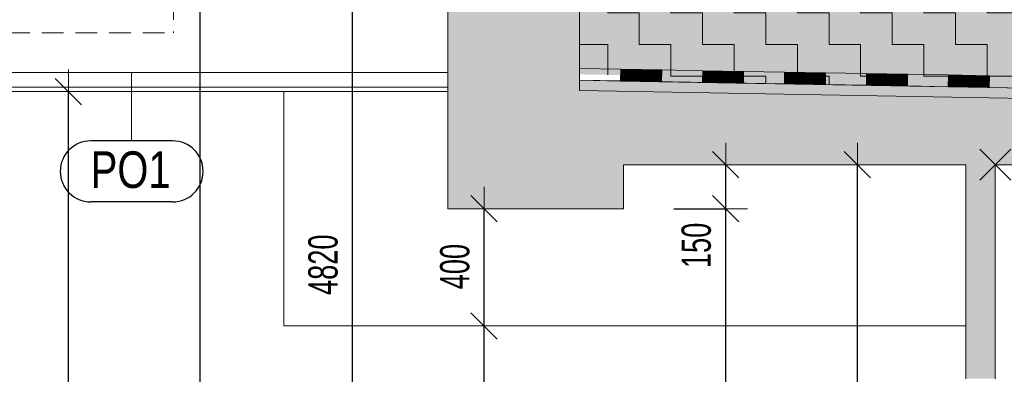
# Model space of a CAD drawing. Header units: millimetres. Extents: x 29003 to 60673, y -60985 to 17010.
# Tile 25 of 128: x 37843 to 41207, y -33525 to -32315. Entities that reach past the tile are written whole.
import ezdxf

# ---------------------------------------------------------------- set-up
doc = ezdxf.new("R2010")
doc.units = ezdxf.units.MM
doc.header["$PDMODE"] = 65
doc.linetypes.add('JIS_02_1.2', pattern=[115, 75, -40])
for name, color, linetype, lineweight in [('XR$1$ŘEZY_1', 7, 'Continuous', 25), ('XR$2$ŘEZY - KOTY_ TEXTY_1', 7, 'Continuous', 25), ('XR$3$ŘEZY - FILING_1', 7, 'Continuous', 25)]:
    doc.layers.add(name, color=color, linetype=linetype, lineweight=lineweight)
doc.styles.add('ARIAL', font='ARIAL.TTF')
doc.styles.add('ARIALNARROW', font='ARIALN.TTF')
doc.dimstyles.new('DIMSTYLE_4', dxfattribs={"dimtxt": 100, "dimasz": 150, "dimexe": 0, "dimexo": 0, "dimgap": 50, "dimtad": 2, "dimdec": 0, "dimrnd": 5, "dimzin": 12, "dimdsep": 46, "dimtxsty": 'ARIALNARROW', "dimblk1": 'ALL_ML_STRICH', "dimblk2": 'ALL_ML_STRICH', "dimsah": 1, "dimcen": 0, "dimclrd": 6, "dimclre": 6, "dimclrt": 6, "dimadec": 0, "dimazin": 0, "dimtfac": 1, "dimtdec": 0, "dimtix": 1, "dimtmove": 2, "dimatfit": 3, "dimfxl": 0, "dimtzin": 0, "dimlwd": 0, "dimlwe": 13, "dimarcsym": 0})
doc.dimstyles.new('DIMSTYLE_5', dxfattribs={"dimtxt": 100, "dimasz": 150, "dimexe": 0, "dimexo": 0, "dimgap": 50, "dimtad": 2, "dimdec": 0, "dimrnd": 5, "dimzin": 12, "dimdsep": 46, "dimtxsty": 'ARIALNARROW', "dimblk1": 'ALL_ML_STRICH', "dimblk2": 'ALL_ML_STRICH', "dimsah": 1, "dimcen": 0, "dimclrd": 6, "dimclre": 6, "dimclrt": 6, "dimadec": 0, "dimazin": 0, "dimtfac": 1, "dimtdec": 0, "dimtix": 1, "dimtmove": 2, "dimatfit": 3, "dimfxl": 0, "dimtvp": 1.2, "dimtzin": 0, "dimlwd": 0, "dimlwe": 13, "dimarcsym": 0})

# ---------------------------------------------------------------- blocks, each defined once
blk = doc.blocks.new('VZOROVÁ ČÁRA_29')
at = {"layer": 'XR$1$ŘEZY_1', "color": 7, "linetype": 'Continuous', "lineweight": 13}
for p, q in [((39896.6, -32484), (39895.9, -32524)), ((39896.6, -32484), (40036.5, -32486.5)), ((39896.6, -32484), (40036.5, -32486.5)), ((39896.6, -32484), (40036.5, -32486.5)), ((39896.6, -32484), (40036.5, -32486.5)), ((39896.6, -32484), (40036.5, -32486.5)), ((39899.4, -32484.1), (39898.7, -32524.1)), ((39902.2, -32484.1), (39901.5, -32524.1)), ((39905, -32484.2), (39904.3, -32524.2)), ((39907.8, -32484.2), (39907.1, -32524.2)), ((39910.6, -32484.3), (39909.9, -32524.3)), ((39913.4, -32484.3), (39912.7, -32524.3)), ((39916.2, -32484.4), (39915.5, -32524.4)), ((39919, -32484.4), (39918.3, -32524.4)), ((39921.8, -32484.5), (39921.1, -32524.5)), ((39924.6, -32484.5), (39923.9, -32524.5)), ((39927.4, -32484.6), (39926.7, -32524.5)), ((39930.2, -32484.6), (39929.5, -32524.6)), ((39933, -32484.7), (39932.3, -32524.6)), ((39935.8, -32484.7), (39935.1, -32524.7)), ((39938.6, -32484.7), (39937.9, -32524.7)), ((39941.4, -32484.8), (39940.7, -32524.8)), ((39944.2, -32484.8), (39943.5, -32524.8)), ((39947, -32484.9), (39946.3, -32524.9)), ((39949.8, -32484.9), (39949.1, -32524.9)), ((39952.6, -32485), (39951.9, -32525)), ((39955.4, -32485), (39954.7, -32525)), ((39958.2, -32485.1), (39957.5, -32525.1)), ((39961, -32485.1), (39960.3, -32525.1)), ((39963.7, -32485.2), (39963.1, -32525.2)), ((39966.5, -32485.2), (39965.9, -32525.2)), ((39969.3, -32485.3), (39968.7, -32525.3)), ((39972.1, -32485.3), (39971.5, -32525.3)), ((39974.9, -32485.4), (39974.2, -32525.4)), ((39977.7, -32485.4), (39977, -32525.4)), ((39980.5, -32485.5), (39979.8, -32525.5)), ((39983.3, -32485.5), (39982.6, -32525.5)), ((39986.1, -32485.6), (39985.4, -32525.6)), ((39988.9, -32485.6), (39988.2, -32525.6)), ((39991.7, -32485.7), (39991, -32525.7)), ((39994.5, -32485.7), (39993.8, -32525.7)), ((39997.3, -32485.8), (39996.6, -32525.8)), ((40000.1, -32485.8), (39999.4, -32525.8)), ((40002.9, -32485.9), (40002.2, -32525.9)), ((40005.7, -32485.9), (40005, -32525.9)), ((40008.5, -32486), (40007.8, -32526)), ((40011.3, -32486), (40010.6, -32526)), ((40014.1, -32486.1), (40013.4, -32526.1)), ((40016.9, -32486.1), (40016.2, -32526.1)), ((40019.7, -32486.2), (40019, -32526.2)), ((40022.5, -32486.2), (40021.8, -32526.2)), ((40025.3, -32486.3), (40024.6, -32526.3)), ((40028.1, -32486.3), (40027.4, -32526.3)), ((40030.9, -32486.4), (40030.2, -32526.4)), ((40033.7, -32486.4), (40033, -32526.4)), ((40036.5, -32486.5), (40035.8, -32526.5)), ((40176.5, -32488.9), (40175.8, -32528.9)), ((40176.5, -32488.9), (40316.5, -32491.3)), ((40176.5, -32488.9), (40316.5, -32491.3)), ((40176.5, -32488.9), (40316.5, -32491.3)), ((40176.5, -32488.9), (40316.5, -32491.3)), ((40176.5, -32488.9), (40316.5, -32491.3)), ((40179.3, -32489), (40178.6, -32528.9)), ((40182.1, -32489), (40181.4, -32529)), ((40184.9, -32489), (40184.2, -32529)), ((40187.7, -32489.1), (40187, -32529.1)), ((40190.5, -32489.1), (40189.8, -32529.1)), ((40193.3, -32489.2), (40192.6, -32529.2)), ((40196.1, -32489.2), (40195.4, -32529.2)), ((40198.9, -32489.3), (40198.2, -32529.3)), ((40201.7, -32489.3), (40201, -32529.3)), ((40204.5, -32489.4), (40203.8, -32529.4)), ((40207.3, -32489.4), (40206.6, -32529.4)), ((40210.1, -32489.5), (40209.4, -32529.5)), ((40212.9, -32489.5), (40212.2, -32529.5)), ((40215.7, -32489.6), (40215, -32529.6)), ((40218.5, -32489.6), (40217.8, -32529.6)), ((40221.3, -32489.7), (40220.6, -32529.7)), ((40224.1, -32489.7), (40223.4, -32529.7)), ((40226.9, -32489.8), (40226.2, -32529.8)), ((40229.7, -32489.8), (40229, -32529.8)), ((40232.5, -32489.9), (40231.8, -32529.9)), ((40235.3, -32489.9), (40234.6, -32529.9)), ((40238.1, -32490), (40237.4, -32530)), ((40240.9, -32490), (40240.2, -32530)), ((40243.7, -32490.1), (40243, -32530.1)), ((40246.5, -32490.1), (40245.8, -32530.1)), ((40249.3, -32490.2), (40248.6, -32530.2)), ((40252.1, -32490.2), (40251.4, -32530.2)), ((40254.9, -32490.3), (40254.2, -32530.3)), ((40257.7, -32490.3), (40257, -32530.3)), ((40260.5, -32490.4), (40259.8, -32530.4)), ((40263.3, -32490.4), (40262.6, -32530.4)), ((40266.1, -32490.5), (40265.4, -32530.5)), ((40268.9, -32490.5), (40268.2, -32530.5)), ((40271.7, -32490.6), (40271, -32530.6)), ((40274.5, -32490.6), (40273.8, -32530.6)), ((40277.3, -32490.7), (40276.6, -32530.7)), ((40280.1, -32490.7), (40279.4, -32530.7)), ((40282.9, -32490.8), (40282.2, -32530.8)), ((40285.7, -32490.8), (40285, -32530.8)), ((40288.5, -32490.9), (40287.8, -32530.9)), ((40291.3, -32490.9), (40290.6, -32530.9)), ((40294.1, -32491), (40293.4, -32530.9)), ((40296.9, -32491), (40296.2, -32531)), ((40299.7, -32491.1), (40299, -32531)), ((40302.5, -32491.1), (40301.8, -32531.1)), ((40305.3, -32491.2), (40304.6, -32531.1)), ((39895.9, -32524), (40035.8, -32526.5)), ((40308.1, -32491.2), (40307.4, -32531.2)), ((40310.9, -32491.2), (40310.2, -32531.2)), ((40313.7, -32491.3), (40313, -32531.3)), ((40316.5, -32491.3), (40315.8, -32531.3)), ((40456.5, -32493.8), (40455.8, -32533.8)), ((40456.5, -32493.8), (40596.5, -32496.2)), ((40456.5, -32493.8), (40596.5, -32496.2)), ((40456.5, -32493.8), (40596.5, -32496.2)), ((40456.5, -32493.8), (40596.5, -32496.2)), ((40456.5, -32493.8), (40596.5, -32496.2)), ((40459.3, -32493.8), (40458.6, -32533.8)), ((40462.1, -32493.9), (40461.4, -32533.9)), ((40464.9, -32493.9), (40464.2, -32533.9)), ((40467.7, -32494), (40467, -32534)), ((40470.5, -32494), (40469.8, -32534)), ((40473.3, -32494.1), (40472.6, -32534.1)), ((40476.1, -32494.1), (40475.4, -32534.1)), ((40478.9, -32494.2), (40478.2, -32534.2)), ((40481.7, -32494.2), (40481, -32534.2)), ((40484.5, -32494.3), (40483.8, -32534.3)), ((40487.3, -32494.3), (40486.6, -32534.3)), ((40490.1, -32494.4), (40489.4, -32534.4)), ((40492.9, -32494.4), (40492.2, -32534.4)), ((40495.7, -32494.5), (40495, -32534.5)), ((40498.5, -32494.5), (40497.8, -32534.5)), ((40501.3, -32494.6), (40500.6, -32534.6)), ((40504.1, -32494.6), (40503.4, -32534.6)), ((40506.9, -32494.7), (40506.2, -32534.7)), ((40509.7, -32494.7), (40509, -32534.7)), ((40512.5, -32494.8), (40511.8, -32534.8)), ((40515.3, -32494.8), (40514.6, -32534.8)), ((40518.1, -32494.9), (40517.4, -32534.9)), ((40520.9, -32494.9), (40520.2, -32534.9)), ((40523.7, -32495), (40523, -32535)), ((40526.5, -32495), (40525.8, -32535)), ((40529.3, -32495.1), (40528.6, -32535.1)), ((40532.1, -32495.1), (40531.4, -32535.1)), ((40534.9, -32495.2), (40534.2, -32535.2)), ((40537.7, -32495.2), (40537, -32535.2)), ((40540.5, -32495.3), (40539.8, -32535.2)), ((40543.3, -32495.3), (40542.6, -32535.3)), ((40546.1, -32495.4), (40545.4, -32535.3)), ((40548.9, -32495.4), (40548.2, -32535.4)), ((40551.7, -32495.5), (40551, -32535.4)), ((40554.5, -32495.5), (40553.8, -32535.5)), ((40557.3, -32495.5), (40556.6, -32535.5)), ((40560.1, -32495.6), (40559.4, -32535.6)), ((40562.9, -32495.6), (40562.2, -32535.6)), ((40565.7, -32495.7), (40565, -32535.7)), ((40568.5, -32495.7), (40567.8, -32535.7)), ((40571.3, -32495.8), (40570.6, -32535.8)), ((40574.1, -32495.8), (40573.4, -32535.8)), ((40576.9, -32495.9), (40576.2, -32535.9)), ((40579.7, -32495.9), (40579, -32535.9)), ((40582.5, -32496), (40581.8, -32536)), ((40585.3, -32496), (40584.6, -32536)), ((40588.1, -32496.1), (40587.4, -32536.1)), ((40590.9, -32496.1), (40590.2, -32536.1)), ((40593.7, -32496.2), (40593, -32536.2)), ((40596.5, -32496.2), (40595.8, -32536.2)), ((40736.4, -32498.7), (40735.7, -32538.7)), ((40736.4, -32498.7), (40876.4, -32501.1)), ((40736.4, -32498.7), (40876.4, -32501.1)), ((40736.4, -32498.7), (40876.4, -32501.1)), ((40736.4, -32498.7), (40876.4, -32501.1)), ((40736.4, -32498.7), (40876.4, -32501.1)), ((40739.2, -32498.7), (40738.5, -32538.7)), ((40742, -32498.8), (40741.3, -32538.8)), ((40744.8, -32498.8), (40744.1, -32538.8)), ((40747.6, -32498.9), (40746.9, -32538.9)), ((40750.4, -32498.9), (40749.7, -32538.9)), ((40753.2, -32499), (40752.5, -32539)), ((40756, -32499), (40755.3, -32539)), ((40758.8, -32499.1), (40758.1, -32539.1)), ((40761.6, -32499.1), (40760.9, -32539.1)), ((40764.4, -32499.2), (40763.7, -32539.2)), ((40767.2, -32499.2), (40766.5, -32539.2)), ((40770, -32499.3), (40769.3, -32539.3)), ((40772.8, -32499.3), (40772.1, -32539.3)), ((40775.6, -32499.4), (40774.9, -32539.4)), ((40778.4, -32499.4), (40777.7, -32539.4)), ((40781.2, -32499.5), (40780.5, -32539.5)), ((40784, -32499.5), (40783.3, -32539.5)), ((40786.8, -32499.6), (40786.1, -32539.6)), ((40789.6, -32499.6), (40788.9, -32539.6)), ((40792.4, -32499.7), (40791.7, -32539.6)), ((40795.2, -32499.7), (40794.5, -32539.7)), ((40798, -32499.8), (40797.3, -32539.7)), ((40800.8, -32499.8), (40800.1, -32539.8)), ((40803.6, -32499.8), (40802.9, -32539.8)), ((40806.4, -32499.9), (40805.7, -32539.9)), ((40809.2, -32499.9), (40808.5, -32539.9)), ((40812, -32500), (40811.3, -32540)), ((40814.8, -32500), (40814.1, -32540)), ((40817.6, -32500.1), (40816.9, -32540.1)), ((40820.4, -32500.1), (40819.7, -32540.1)), ((40823.2, -32500.2), (40822.5, -32540.2)), ((40826, -32500.2), (40825.3, -32540.2)), ((40828.8, -32500.3), (40828.1, -32540.3)), ((40831.6, -32500.3), (40830.9, -32540.3)), ((40834.4, -32500.4), (40833.7, -32540.4)), ((40837.2, -32500.4), (40836.5, -32540.4)), ((40840, -32500.5), (40839.3, -32540.5)), ((40842.8, -32500.5), (40842.1, -32540.5)), ((40845.6, -32500.6), (40844.9, -32540.6)), ((40848.4, -32500.6), (40847.7, -32540.6)), ((40851.2, -32500.7), (40850.5, -32540.7)), ((40854, -32500.7), (40853.3, -32540.7)), ((40856.8, -32500.8), (40856.1, -32540.8)), ((40859.6, -32500.8), (40858.9, -32540.8)), ((40862.4, -32500.9), (40861.7, -32540.9)), ((40865.2, -32500.9), (40864.5, -32540.9)), ((40868, -32501), (40867.3, -32541)), ((40870.8, -32501), (40870.1, -32541)), ((40873.6, -32501.1), (40872.9, -32541.1)), ((40876.4, -32501.1), (40875.7, -32541.1)), ((41016.4, -32503.6), (41015.7, -32543.6)), ((41016.4, -32503.6), (41156.4, -32506)), ((41016.4, -32503.6), (41156.4, -32506)), ((41016.4, -32503.6), (41156.4, -32506)), ((41016.4, -32503.6), (41156.4, -32506)), ((41016.4, -32503.6), (41156.4, -32506)), ((41019.2, -32503.6), (41018.5, -32543.6)), ((41022, -32503.7), (41021.3, -32543.7)), ((41024.8, -32503.7), (41024.1, -32543.7)), ((41027.6, -32503.8), (41026.9, -32543.8)), ((41030.4, -32503.8), (41029.7, -32543.8)), ((41033.2, -32503.9), (41032.5, -32543.9)), ((41036, -32503.9), (41035.3, -32543.9)), ((41038.8, -32504), (41038.1, -32543.9)), ((41041.6, -32504), (41040.9, -32544)), ((41044.4, -32504.1), (41043.7, -32544)), ((41047.2, -32504.1), (41046.5, -32544.1)), ((41050, -32504.1), (41049.3, -32544.1)), ((41052.8, -32504.2), (41052.1, -32544.2)), ((41055.6, -32504.2), (41054.9, -32544.2)), ((41058.4, -32504.3), (41057.7, -32544.3)), ((41061.2, -32504.3), (41060.5, -32544.3)), ((41064, -32504.4), (41063.3, -32544.4)), ((41066.8, -32504.4), (41066.1, -32544.4)), ((41069.6, -32504.5), (41068.9, -32544.5)), ((41072.4, -32504.5), (41071.7, -32544.5)), ((41075.2, -32504.6), (41074.5, -32544.6)), ((41078, -32504.6), (41077.3, -32544.6)), ((41080.8, -32504.7), (41080.1, -32544.7)), ((41083.6, -32504.7), (41082.9, -32544.7)), ((41086.4, -32504.8), (41085.7, -32544.8)), ((41089.2, -32504.8), (41088.5, -32544.8)), ((41092, -32504.9), (41091.3, -32544.9)), ((41094.8, -32504.9), (41094.1, -32544.9)), ((41097.6, -32505), (41096.9, -32545)), ((41100.4, -32505), (41099.7, -32545)), ((41103.2, -32505.1), (41102.5, -32545.1)), ((41106, -32505.1), (41105.3, -32545.1)), ((41108.8, -32505.2), (41108.1, -32545.2)), ((41111.6, -32505.2), (41110.9, -32545.2)), ((41114.4, -32505.3), (41113.7, -32545.3)), ((41117.2, -32505.3), (41116.5, -32545.3)), ((41120, -32505.4), (41119.3, -32545.4)), ((41122.8, -32505.4), (41122.1, -32545.4)), ((41125.6, -32505.5), (41124.9, -32545.5)), ((41128.4, -32505.5), (41127.7, -32545.5)), ((41131.2, -32505.6), (41130.5, -32545.6)), ((41134, -32505.6), (41133.3, -32545.6)), ((41136.8, -32505.7), (41136.1, -32545.7)), ((41139.6, -32505.7), (41138.9, -32545.7)), ((41142.4, -32505.8), (41141.7, -32545.8)), ((41145.2, -32505.8), (41144.5, -32545.8)), ((41148, -32505.9), (41147.3, -32545.9)), ((41150.8, -32505.9), (41150.1, -32545.9)), ((41153.6, -32506), (41152.9, -32546)), ((41156.4, -32506), (41155.7, -32546)), ((40035.8, -32526.5), (40175.8, -32528.9)), ((40175.8, -32528.9), (40315.8, -32531.3)), ((40315.8, -32531.3), (40455.8, -32533.8)), ((40455.8, -32533.8), (40595.8, -32536.2)), ((40595.8, -32536.2), (40735.7, -32538.7)), ((40735.7, -32538.7), (40875.7, -32541.1)), ((40875.7, -32541.1), (41015.7, -32543.6)), ((41015.7, -32543.6), (41155.7, -32546)), ((41155.7, -32546), (41295.6, -32548.4))]:
    blk.add_line(p, q, dxfattribs=at)
for points in [[(39756.6, -32481.6), (39896.6, -32484), (40036.5, -32486.5)], [(39756.6, -32481.6), (39896.6, -32484), (40036.5, -32486.5)], [(40036.5, -32486.5), (40176.5, -32488.9), (40316.5, -32491.3)], [(40036.5, -32486.5), (40176.5, -32488.9), (40316.5, -32491.3)], [(39755.9, -32521.6), (39755.9, -32521.6), (39895.9, -32524)], [(40316.5, -32491.3), (40456.5, -32493.8), (40596.5, -32496.2)], [(40316.5, -32491.3), (40456.5, -32493.8), (40596.5, -32496.2)], [(40596.5, -32496.2), (40736.4, -32498.7), (40876.4, -32501.1)], [(40596.5, -32496.2), (40736.4, -32498.7), (40876.4, -32501.1)], [(40876.4, -32501.1), (41016.4, -32503.6), (41156.4, -32506)], [(40876.4, -32501.1), (41016.4, -32503.6), (41156.4, -32506)], [(41156.4, -32506), (41296.3, -32508.4), (41436.3, -32510.9)], [(41156.4, -32506), (41296.3, -32508.4), (41436.3, -32510.9)]]:
    blk.add_lwpolyline(points, dxfattribs=at)
blk = doc.blocks.new('ALL_ML_STRICH')
at = {"color": 0, "linetype": 'ByBlock', "lineweight": -2}
for p, q in [((0, -0.5), (0, 0.5)), ((-0.3, -0.3), (0.3, 0.3)), ((-1, 0), (0.5, 0))]:
    blk.add_line(p, q, dxfattribs=at)
blk = doc.blocks.new('*D126')
at = {"layer": 'DEFPOINTS', "color": 6, "linetype": 'Continuous', "lineweight": 13}
for p in [(39305.9, -31860.2), (38460, -35560.2), (39242.3, -35560.2)]:
    blk.add_point(p, dxfattribs=at)
at = {"layer": 'XR$2$ŘEZY - KOTY_ TEXTY_1', "color": 6, "linetype": 'Continuous', "lineweight": -2}
for p, q in [((38714, -31860.2), (38460, -31860.2)), ((38460, -35560.2), (38460, -31860.2)), ((38460, -35560.2), (38460, -35560.2))]:
    blk.add_line(p, q, dxfattribs=at)
at = {"layer": 'XR$2$ŘEZY - KOTY_ TEXTY_1', "color": 6, "linetype": 'Continuous', "lineweight": 13, "xscale": 150, "yscale": 150, "zscale": 150}
for p, rotation in [((38460, -31860.2), 90), ((38460, -35560.2), 270)]:
    blk.add_blockref('ALL_ML_STRICH', p, dxfattribs=dict(at, rotation=rotation))
at = {"layer": 'XR$2$ŘEZY - KOTY_ TEXTY_1', "color": 6, "linetype": 'Continuous', "lineweight": 13, "insert": (38360, -33711.2), "char_height": 100, "width": 324.571, "attachment_point": 5, "rotation": 90, "style": 'ARIALNARROW'}
blk.add_mtext('\\W0.81;\\A1;{3700}', dxfattribs=at)
blk = doc.blocks.new('*D129')
at = {"layer": 'DEFPOINTS', "color": 6, "linetype": 'Continuous', "lineweight": 13}
for p in [(39905.9, -32960.2), (40255.1, -35560.2), (40410.5, -35560.2)]:
    blk.add_point(p, dxfattribs=at)
at = {"layer": 'XR$2$ŘEZY - KOTY_ TEXTY_1', "color": 6, "linetype": 'Continuous', "lineweight": -2}
for p, q in [((40078.1, -32960.2), (40255.1, -32960.2)), ((40255.1, -35560.2), (40255.1, -32960.2)), ((40255.1, -35560.2), (40255.1, -35560.2))]:
    blk.add_line(p, q, dxfattribs=at)
at = {"layer": 'XR$2$ŘEZY - KOTY_ TEXTY_1', "color": 6, "linetype": 'Continuous', "lineweight": 13, "xscale": 150, "yscale": 150, "zscale": 150}
for p, rotation in [((40255.1, -32960.2), 90), ((40255.1, -35560.2), 270)]:
    blk.add_blockref('ALL_ML_STRICH', p, dxfattribs=dict(at, rotation=rotation))
at = {"layer": 'XR$2$ŘEZY - KOTY_ TEXTY_1', "color": 6, "linetype": 'Continuous', "lineweight": 13, "insert": (40155.1, -34261.2), "char_height": 100, "width": 324.571, "attachment_point": 5, "rotation": 90, "style": 'ARIALNARROW'}
blk.add_mtext('\\W0.81;\\A1;{2600}', dxfattribs=at)
blk = doc.blocks.new('*D130')
at = {"layer": 'DEFPOINTS', "color": 6, "linetype": 'Continuous', "lineweight": 13}
for p in [(39905.9, -32810.2), (39905.9, -32960.2), (40255.1, -32960.2)]:
    blk.add_point(p, dxfattribs=at)
at = {"layer": 'XR$2$ŘEZY - KOTY_ TEXTY_1', "color": 6, "linetype": 'Continuous', "lineweight": -2}
for p, q in [((40255.1, -32810.2), (40255.1, -32810.2)), ((40255.1, -32960.2), (40255.1, -32810.2)), ((40078.1, -32960.2), (40255.1, -32960.2))]:
    blk.add_line(p, q, dxfattribs=at)
at = {"layer": 'XR$2$ŘEZY - KOTY_ TEXTY_1', "color": 6, "linetype": 'Continuous', "lineweight": 13, "xscale": 150, "yscale": 150, "zscale": 150}
for p, rotation in [((40255.1, -32810.2), 90), ((40255.1, -32960.2), 270)]:
    blk.add_blockref('ALL_ML_STRICH', p, dxfattribs=dict(at, rotation=rotation))
at = {"layer": 'XR$2$ŘEZY - KOTY_ TEXTY_1', "color": 6, "linetype": 'Continuous', "lineweight": 13, "insert": (40155.1, -33085.3), "char_height": 100, "width": 243.429, "attachment_point": 5, "rotation": 90, "style": 'ARIALNARROW'}
blk.add_mtext('\\W0.81;\\A1;{150}', dxfattribs=at)
blk = doc.blocks.new('*D134')
at = {"layer": 'DEFPOINTS', "color": 6, "linetype": 'Continuous', "lineweight": 13}
for p in [(39305.9, -30740.2), (38846.7, -35560.2), (38980, -35560.2)]:
    blk.add_point(p, dxfattribs=at)
at = {"layer": 'XR$2$ŘEZY - KOTY_ TEXTY_1', "color": 6, "linetype": 'Continuous', "lineweight": -2}
for p, q in [((39270, -30740.2), (38980, -30740.2)), ((38980, -35560.2), (38980, -30740.2)), ((38980, -35560.2), (38980, -35560.2))]:
    blk.add_line(p, q, dxfattribs=at)
at = {"layer": 'XR$2$ŘEZY - KOTY_ TEXTY_1', "color": 6, "linetype": 'Continuous', "lineweight": 13, "xscale": 150, "yscale": 150, "zscale": 150}
for p, rotation in [((38980, -30740.2), 90), ((38980, -35560.2), 270)]:
    blk.add_blockref('ALL_ML_STRICH', p, dxfattribs=dict(at, rotation=rotation))
at = {"layer": 'XR$2$ŘEZY - KOTY_ TEXTY_1', "color": 6, "linetype": 'Continuous', "lineweight": 13, "insert": (38880, -33151.2), "char_height": 100, "width": 324.571, "attachment_point": 5, "rotation": 90, "style": 'ARIALNARROW'}
blk.add_mtext('\\W0.81;\\A1;{4820}', dxfattribs=at)
blk = doc.blocks.new('*D144')
at = {"layer": 'DEFPOINTS', "color": 6, "linetype": 'Continuous', "lineweight": 13}
for p in [(39905.9, -32810.2), (40410.5, -35560.2), (40705.1, -35560.2)]:
    blk.add_point(p, dxfattribs=at)
at = {"layer": 'XR$2$ŘEZY - KOTY_ TEXTY_1', "color": 6, "linetype": 'Continuous', "lineweight": -2}
for p, q in [((40705.1, -32810.2), (40705.1, -32810.2)), ((40705.1, -35560.2), (40705.1, -32810.2)), ((40705.1, -35560.2), (40705.1, -35560.2))]:
    blk.add_line(p, q, dxfattribs=at)
at = {"layer": 'XR$2$ŘEZY - KOTY_ TEXTY_1', "color": 6, "linetype": 'Continuous', "lineweight": 13, "xscale": 150, "yscale": 150, "zscale": 150}
for p, rotation in [((40705.1, -32810.2), 90), ((40705.1, -35560.2), 270)]:
    blk.add_blockref('ALL_ML_STRICH', p, dxfattribs=dict(at, rotation=rotation))
at = {"layer": 'XR$2$ŘEZY - KOTY_ TEXTY_1', "color": 6, "linetype": 'Continuous', "lineweight": 13, "insert": (40605.1, -34186.2), "char_height": 100, "width": 324.571, "attachment_point": 5, "rotation": 90, "style": 'ARIALNARROW'}
blk.add_mtext('\\W0.81;\\A1;{2750}', dxfattribs=at)
blk = doc.blocks.new('*D145')
at = {"layer": 'DEFPOINTS', "color": 6, "linetype": 'Continuous', "lineweight": 13}
for p in [(38377.4, -32560.2), (38010, -35560.2), (38460, -35560.2)]:
    blk.add_point(p, dxfattribs=at)
at = {"layer": 'XR$2$ŘEZY - KOTY_ TEXTY_1', "color": 6, "linetype": 'Continuous', "lineweight": -2}
for p, q in [((38010, -32560.2), (38010, -32560.2)), ((38010, -35560.2), (38010, -32560.2)), ((38010, -35560.2), (38010, -35560.2))]:
    blk.add_line(p, q, dxfattribs=at)
at = {"layer": 'XR$2$ŘEZY - KOTY_ TEXTY_1', "color": 6, "linetype": 'Continuous', "lineweight": 13, "xscale": 150, "yscale": 150, "zscale": 150}
for p, rotation in [((38010, -32560.2), 90), ((38010, -35560.2), 270)]:
    blk.add_blockref('ALL_ML_STRICH', p, dxfattribs=dict(at, rotation=rotation))
at = {"layer": 'XR$2$ŘEZY - KOTY_ TEXTY_1', "color": 6, "linetype": 'Continuous', "lineweight": 13, "insert": (37910, -34061.2), "char_height": 100, "width": 324.571, "attachment_point": 5, "rotation": 90, "style": 'ARIALNARROW'}
blk.add_mtext('\\W0.81;\\A1;{3000}', dxfattribs=at)
blk = doc.blocks.new('*D146')
at = {"layer": 'DEFPOINTS', "color": 6, "linetype": 'Continuous', "lineweight": 13}
for p in [(39440.7, -33360.2), (39242.3, -35560.2), (39430, -35560.2)]:
    blk.add_point(p, dxfattribs=at)
at = {"layer": 'XR$2$ŘEZY - KOTY_ TEXTY_1', "color": 6, "linetype": 'Continuous', "lineweight": -2}
for p, q in [((39430, -33360.2), (39430, -33360.2)), ((39430, -35560.2), (39430, -33360.2)), ((39430, -35560.2), (39430, -35560.2))]:
    blk.add_line(p, q, dxfattribs=at)
at = {"layer": 'XR$2$ŘEZY - KOTY_ TEXTY_1', "color": 6, "linetype": 'Continuous', "lineweight": 13, "xscale": 150, "yscale": 150, "zscale": 150}
for p, rotation in [((39430, -33360.2), 90), ((39430, -35560.2), 270)]:
    blk.add_blockref('ALL_ML_STRICH', p, dxfattribs=dict(at, rotation=rotation))
at = {"layer": 'XR$2$ŘEZY - KOTY_ TEXTY_1', "color": 6, "linetype": 'Continuous', "lineweight": 13, "insert": (39330, -34461.2), "char_height": 100, "width": 324.571, "attachment_point": 5, "rotation": 90, "style": 'ARIALNARROW'}
blk.add_mtext('\\W0.81;\\A1;{2200}', dxfattribs=at)
blk = doc.blocks.new('*D147')
at = {"layer": 'DEFPOINTS', "color": 6, "linetype": 'Continuous', "lineweight": 13}
for p in [(39305.9, -32960.2), (39430, -33360.2), (39440.7, -33360.2)]:
    blk.add_point(p, dxfattribs=at)
at = {"layer": 'XR$2$ŘEZY - KOTY_ TEXTY_1', "color": 6, "linetype": 'Continuous', "lineweight": -2}
for p, q in [((39430, -32960.2), (39430, -32960.2)), ((39430, -33360.2), (39430, -32960.2)), ((39430, -33360.2), (39430, -33360.2))]:
    blk.add_line(p, q, dxfattribs=at)
at = {"layer": 'XR$2$ŘEZY - KOTY_ TEXTY_1', "color": 6, "linetype": 'Continuous', "lineweight": 13, "xscale": 150, "yscale": 150, "zscale": 150}
for p, rotation in [((39430, -32960.2), 90), ((39430, -33360.2), 270)]:
    blk.add_blockref('ALL_ML_STRICH', p, dxfattribs=dict(at, rotation=rotation))
at = {"layer": 'XR$2$ŘEZY - KOTY_ TEXTY_1', "color": 6, "linetype": 'Continuous', "lineweight": 13, "insert": (39330, -33157.6), "char_height": 100, "width": 243.429, "attachment_point": 5, "rotation": 90, "style": 'ARIALNARROW'}
blk.add_mtext('\\W0.81;\\A1;{400}', dxfattribs=at)
blk = doc.blocks.new('COMPLEX_ELEVATIONDIM_2')
at = {"layer": 'XR$2$ŘEZY - KOTY_ TEXTY_1', "color": 6, "linetype": 'Continuous', "lineweight": 13}
for p, q in [((41122.9, -32757.1), (41228.8, -32863.1)), ((41123, -32863.1), (41228.9, -32757.1))]:
    blk.add_line(p, q, dxfattribs=at)

msp = doc.modelspace()

# ---------------------------------------------------------------- hatches: boundary and pattern name
at = {"layer": 'XR$3$ŘEZY - FILING_1', "linetype": 'Continuous', "lineweight": 13}
msp.add_hatch(color=254, dxfattribs=at).paths.add_polyline_path([(32895.9, -35575.2), (32895.9, -36240.2), (33345.9, -36240.2), (33345.9, -35910.2), (39305.9, -35910.2), (39305.9, -36270.2), (39805.9, -36270.2), (39805.9, -36620.2), (39905.9, -36620.2), (39905.9, -35910.2), (41055.9, -35910.2), (41055.9, -36620.2), (41155.9, -36620.2), (41155.9, -35910.2), (41267.7, -35910.2), (43795.9, -37523.3), (43845.9, -37523.3), (43845.9, -38980.8), (43795.9, -38980.8), (43795.9, -39599.5), (45405.9, -39599.5), (45405.9, -33085.2), (46555.9, -33085.2), (46555.9, -32775), (46420.9, -32775), (46420.9, -32880.2), (43685.9, -32880.2), (43685.9, -32590.2), (39755.9, -32521.6), (39755.9, -31860.2), (39305.9, -31860.2), (39305.9, -32960.2), (39905.9, -32960.2), (39905.9, -32810.2), (41075.9, -32810.2), (41075.9, -33540.2), (41175.9, -33540.2), (41175.9, -32810.2), (42885.9, -32810.2), (42885.9, -33190.2), (44955.9, -33190.2), (44955.9, -37420.2), (43875.9, -37420.2), (43875.9, -37251.1), (43610.9, -37251.1), (43610.9, -37082), (43345.9, -37082), (43345.9, -36912.9), (43080.9, -36912.9), (43080.9, -36743.8), (42815.9, -36743.8), (42815.9, -36574.7), (42550.9, -36574.7), (42550.9, -36405.6), (42285.9, -36405.6), (42285.9, -36236.5), (42020.9, -36236.5), (42020.9, -36067.4), (41755.9, -36067.4), (41755.9, -35898.3), (41490.9, -35898.3), (41490.9, -35729.3), (41225.9, -35729.3), (41225.9, -35560.2), (35775.9, -35560.2), (35775.9, -35575.2)])
msp.add_hatch(color=11, dxfattribs=at).paths.add_polyline_path([(43155.4, -32300.9), (39895.9, -32244.7), (39755.9, -32242.3), (39755.9, -32501.6), (39895.9, -32504), (39895.9, -32524.7), (43155.4, -32580.9)], flags=0)
h = msp.add_hatch(dxfattribs=at)
h.set_pattern_fill('VZOR', scale=108, style=0, pattern_type=2)
h.set_pattern_definition([(0, (216, 216), (108, 108), [108, -108]), (90, (216, 216), (-108, 108), [108, -108])])
h.paths.add_polyline_path([(43155.4, -32300.9), (39895.9, -32244.7), (39755.9, -32242.3), (39755.9, -32501.6), (39895.9, -32504), (39895.9, -32524.7), (43155.4, -32580.9)], flags=0)

# ---------------------------------------------------------------- linework, layer by layer
at = {"layer": 'XR$1$ŘEZY_1', "color": 7, "linetype": 'JIS_02_1.2', "lineweight": 13}
for p in [(38368.7, -31780.2), (36768.6, -32360.2)]:
    msp.add_line(p, (38368.7, -32360.2), dxfattribs=at)
at = {"layer": 'XR$1$ŘEZY_1', "color": 7, "linetype": 'Continuous', "lineweight": 13}
for p, q in [((39305.9, -31860.2), (39305.9, -32960.2)), ((39755.9, -31860.2), (39755.9, -32521.6)), ((39755.9, -31910.2), (39755.9, -32521.6)), ((35775.9, -32495.2), (39305.9, -32495.2)), ((39755.9, -32556.6), (39755.9, -32521.6)), ((43685.9, -32590.2), (39755.9, -32521.6)), ((39755.9, -32521.6), (39895.9, -32524.7)), ((39895.9, -32524.7), (43685.9, -32590.2)), ((35775.9, -32545.2), (39305.9, -32545.2)), ((43685.9, -32625.5), (39755.9, -32556.6)), ((35775.9, -32560.2), (39305.9, -32560.2)), ((38745.8, -32560.2), (38745.8, -33360.2)), ((39905.9, -32810.2), (41075.9, -32810.2)), ((39905.9, -32960.2), (39905.9, -32810.2)), ((41075.9, -32810.2), (41075.9, -33540.2)), ((41175.9, -32810.2), (42885.9, -32810.2)), ((41175.9, -32810.2), (41175.9, -33540.2)), ((39305.9, -32960.2), (39905.9, -32960.2)), ((38745.8, -33360.2), (41075.9, -33360.2))]:
    msp.add_line(p, q, dxfattribs=at)
at = {"layer": 'XR$2$ŘEZY - KOTY_ TEXTY_1', "color": 3, "linetype": 'Continuous', "lineweight": 13}
msp.add_line((38225.5, -32728.5), (38225.5, -32495.2), dxfattribs=at)
at = {"layer": 'XR$2$ŘEZY - KOTY_ TEXTY_1', "color": 3, "linetype": 'Continuous', "lineweight": 25}
for p, q in [((38365.9, -32728.5), (38086.3, -32728.5)), ((38365.9, -32936.8), (38086.3, -32936.8))]:
    msp.add_line(p, q, dxfattribs=at)
for centre, start, end in [((38086.3, -32832.7), 90, 270), ((38365.9, -32832.7), 270, 90)]:
    msp.add_arc(centre, 104.2, start, end, dxfattribs=at)

# ---------------------------------------------------------------- block references
at = {"layer": 'XR$1$ŘEZY_1', "color": 7, "linetype": 'Continuous', "lineweight": 13}
msp.add_blockref('VZOROVÁ ČÁRA_29', (0, 0), dxfattribs=at)
at = {"layer": 'XR$2$ŘEZY - KOTY_ TEXTY_1', "color": 6, "linetype": 'Continuous', "lineweight": 13}
msp.add_blockref('COMPLEX_ELEVATIONDIM_2', (0, 0), dxfattribs=at)

# ---------------------------------------------------------------- texts
at = {"layer": 'XR$2$ŘEZY - KOTY_ TEXTY_1', "color": 3, "linetype": 'Continuous', "lineweight": 25, "insert": (38086.3, -32891), "char_height": 125, "width": 328.026, "attachment_point": 7, "style": 'ARIAL'}
msp.add_mtext('\\W0.78;PO1', dxfattribs=at)

# ---------------------------------------------------------------- dimensions: what is measured, and where the dimension line sits
at = {"layer": 'XR$2$ŘEZY - KOTY_ TEXTY_1', "color": 6, "linetype": 'Continuous', "lineweight": 13}
for base, p1, p2, dimstyle, picture, middle in [((38980, -30740.2), (38980, -35560.2), (39270, -30740.2), 'DIMSTYLE_4', '*D134', (38880, -33151.2)), ((38460, -31860.2), (38460, -35560.2), (38714, -31860.2), 'DIMSTYLE_4', '*D126', (38360, -33711.2)), ((38010, -32560.2), (38010, -35560.2), (38010, -32560.2), 'DIMSTYLE_4', '*D145', (37910, -34061.2)), ((40255.1, -32810.2), (40078.1, -32960.2), (40255.1, -32810.2), 'DIMSTYLE_5', '*D130', (40155.1, -33085.3)), ((40705.1, -32810.2), (40705.1, -35560.2), (40705.1, -32810.2), 'DIMSTYLE_4', '*D144', (40605.1, -34186.2)), ((39430, -32960.2), (39430, -33360.2), (39430, -32960.2), 'DIMSTYLE_4', '*D147', (39330, -33157.6)), ((40255.1, -32960.2), (40255.1, -35560.2), (40078.1, -32960.2), 'DIMSTYLE_4', '*D129', (40155.1, -34261.2)), ((39430, -33360.2), (39430, -35560.2), (39430, -33360.2), 'DIMSTYLE_4', '*D146', (39330, -34461.2))]:
    dim = msp.add_linear_dim(base=base, p1=p1, p2=p2, angle=90, dimstyle=dimstyle, override={"dimpost": '<>', "dimclrd": 6, "dimclre": 6, "dimclrt": 6, "dimlwd": 0, "dimlwe": 13}, dxfattribs=at)
    dim.commit()
    dim.dimension.update_dxf_attribs({"geometry": picture, "text_midpoint": middle, "dimtype": 160})

doc.saveas('drawing.dxf')
